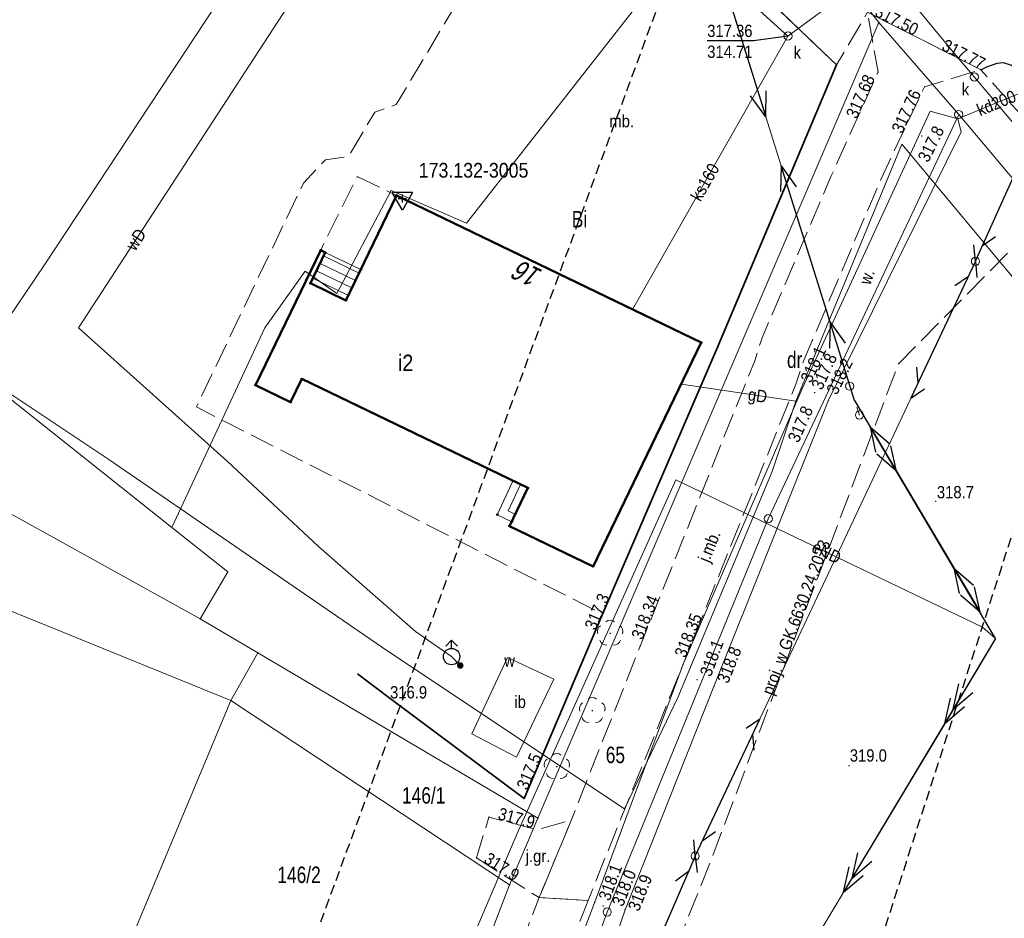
# Model space of a CAD drawing. Header units: metres. Extents: x 7423100 to 7429434, y 5527887 to 5533362.
# Tile 37 of 43: x 7427328 to 7427388, y 5531805 to 5531859. Entities that reach past the tile are written whole.
import ezdxf
from ezdxf.enums import TextEntityAlignment as Align

# ---------------------------------------------------------------- set-up
doc = ezdxf.new("R2010")
doc.units = ezdxf.units.M
doc.header["$MEASUREMENT"] = 0
for name, pattern in [('1.0_0.5', [1.5, 1, -0.5]), ('1.5_0.5', [2, 1.5, -0.5]), ('2', [0.9, 0.6, -0.3]), ('219-500', [0]), ('suep_nn_500', [0]), ('suep_sn_500', [0]), ('supp_500', [1, 0.5, -0.5]), ('sutp_500', [0])]:
    doc.linetypes.add(name, pattern=pattern)
doc.layers.get('0').update_dxf_attribs({"color": 2, "linetype": 'CONTINUOUS', "lineweight": 5})
for name, color, linetype in [('202-punkt graniczny', 7, 'CONTINUOUS'), ('203-punkt graniczny', 7, 'CONTINUOUS'), ('210-oznaczenie konturu użytku gruntowego', 7, 'CONTINUOUS'), ('211-numer działki ewidencyjnej', 7, 'CONTINUOUS'), ('217-kontur klasyfikacyjny', 7, 'CONTINUOUS'), ('218-kontur użytku gruntowego', 7, 'CONTINUOUS'), ('219-działka ewidencyjna', 7, 'CONTINUOUS'), ('238-Punkt adresowy budynku', 7, 'CONTINUOUS'), ('312-budynek ewidencyjny', 7, 'CONTINUOUS'), ('312-oznaczenie budynku ewidencyjnego-Atr117', 7, 'CONTINUOUS'), ('352-schody', 7, 'CONTINUOUS'), ('354-Taras weranda', 7, 'CONTINUOUS'), ('chodnik', 7, 'CONTINUOUS'), ('drzewo liściaste', 7, 'CONTINUOUS'), ('hydrant', 7, 'CONTINUOUS'), ('inna budowla', 7, 'CONTINUOUS'), ('inna budowla-Atr17', 7, 'CONTINUOUS'), ('jezdnia', 7, 'CONTINUOUS'), ('jezdnia-Atr17', 7, 'CONTINUOUS'), ('krawężnik', 7, 'CONTINUOUS'), ('obszar utwardzony', 7, 'CONTINUOUS'), ('obszar utwardzony-Atr17', 7, 'CONTINUOUS'), ('ogrodzenie trwałe', 7, 'CONTINUOUS'), ('pikieta naturalna', 7, 'CONTINUOUS'), ('pikieta naturalna-Atr2', 7, 'CONTINUOUS'), ('pikieta sztuczna', 7, 'CONTINUOUS'), ('pikieta sztuczna-Atr2', 7, 'CONTINUOUS'), ('przewód elektroenergetyczny niskiego napięcia', 7, 'CONTINUOUS'), ('przewód elektroenergetyczny podziemny', 7, 'CONTINUOUS'), ('przewód elektroenergetyczny podziemny-Atr1', 7, 'CONTINUOUS'), ('przewód elektroenergetyczny średniego napięcia', 7, 'CONTINUOUS'), ('przewód gazowy', 7, 'CONTINUOUS'), ('przewód gazowy-Atr1', 7, 'CONTINUOUS'), ('przewód kanalizacyjny', 7, 'CONTINUOUS'), ('przewód kanalizacyjny-Atr1', 7, 'CONTINUOUS'), ('przewód telekomunikacyjny napowietrzny', 7, 'CONTINUOUS'), ('przewód wodociągowy', 7, 'CONTINUOUS'), ('przewód wodociągowy - ob. projektowany', 7, 'CONTINUOUS'), ('przewód wodociągowy - ob. projektowany-Atr1', 7, 'CONTINUOUS'), ('przewód wodociągowy-Atr1', 7, 'CONTINUOUS'), ('Punkt budynku', 7, 'CONTINUOUS'), ('rzedna', 7, 'CONTINUOUS'), ('rzedna-Atr2', 7, 'CONTINUOUS'), ('rzedna-Atr3', 7, 'CONTINUOUS'), ('rów przydrożny (poligon)', 7, 'CONTINUOUS'), ('rów przydrożny (poligon)-Atr17', 7, 'CONTINUOUS'), ('studnia kanalizacyjna', 7, 'CONTINUOUS'), ('studnia kanalizacyjna-Atr17', 7, 'CONTINUOUS'), ('Szczegółowa osnowa geodezyjna wysokościowa', 7, 'CONTINUOUS'), ('Szczegółowa osnowa geodezyjna wysokościowa-Atr103', 7, 'CONTINUOUS'), ('słup przewodów napowietrznych', 7, 'CONTINUOUS'), ('Zakres', 7, 'CONTINUOUS'), ('zasuwa lub zawór', 7, 'CONTINUOUS'), ('zasuwa lub zawór-Atr17', 7, 'CONTINUOUS')]:
    doc.layers.add(name, color=color, linetype=linetype)
doc.styles.get("Standard").update_dxf_attribs({"font": 'Working1250.shx', "width": 0.75})
doc.linetypes.add('902-500', pattern='A,3.75,0,[1,ksztalty.shx,S=0.5,R=0,X=0,Y=0],3.75', length=7.5)

# ---------------------------------------------------------------- blocks, each defined once
blk = doc.blocks.new('PUNKTBUD')
at = {"color": 0}
blk.add_circle((0, 0), 0.045, dxfattribs=at)
blk = doc.blocks.new('203')
at = {"linetype": 'Continuous', "lineweight": 0}
h = blk.add_hatch(color=0, dxfattribs=at)
edge = h.paths.add_edge_path()
edge.add_arc((0, 0), 0.045, 0, 360)
blk = doc.blocks.new('202')
at = {"color": 0, "linetype": 'Continuous', "lineweight": 0}
blk.add_circle((0, 0), 0.25, dxfattribs=at)
blk = doc.blocks.new('SUEP1')
at = {"color": 0, "linetype": 'Continuous'}
for p, q in [((0, 0), (5, 0)), ((5, 0), (3.5, 0.5)), ((5, 0), (3.5, -0.5)), ((5, 0), (15, 0)), ((15, 0), (13.5, 0.5)), ((15, 0), (13.5, -0.5))]:
    blk.add_line(p, q, dxfattribs=at)
blk = doc.blocks.new('PW01')
at = {"linetype": 'Continuous', "lineweight": 13}
h = blk.add_hatch(color=0, dxfattribs=at)
edge = h.paths.add_edge_path()
edge.add_arc((0, 0), 0.045, 0, 360)
blk = doc.blocks.new('OP021')
at = {"linetype": 'Continuous', "lineweight": 13}
h = blk.add_hatch(color=0, dxfattribs=at)
edge = h.paths.add_edge_path()
edge.add_arc((0, 0), 0.05, 0, 360)
at = {"color": 0, "linetype": 'Continuous', "lineweight": 13}
for centre, start, end in [((0, 0.4), 49.272, 130.728), ((-0.38, 0.124), 121.308, 202.548), ((0.38, 0.124), 337.452, 58.692), ((-0.235, -0.324), 193.221, 274.871), ((0.235, -0.324), 265.129, 346.779)]:
    blk.add_arc(centre, 0.4, start, end, dxfattribs=at)
blk = doc.blocks.new('US15')
at = {"color": 0, "linetype": 'Continuous', "lineweight": 13}
blk.add_circle((0, 0), 0.25, dxfattribs=at)
blk = doc.blocks.new('SM05')
at = {"color": 0, "linetype": 'Continuous', "lineweight": 13}
blk.add_circle((0, 0), 0.25, dxfattribs=at)
blk = doc.blocks.new('SUWH')
at = {"color": 0, "linetype": 'Continuous'}
for p in [(-0.354, 0.646), (0, 0.5), (0.354, 0.646)]:
    blk.add_line(p, (0, 1), dxfattribs=at)
blk.add_circle((0, 0), 0.5, dxfattribs=at)
blk = doc.blocks.new('US25')
at = {"linetype": 'Continuous', "lineweight": 0}
h = blk.add_hatch(color=0, dxfattribs=at)
edge = h.paths.add_edge_path()
edge.add_arc((0, 0), 0.2, 0, 360)
blk = doc.blocks.new('SUEP2')
at = {"color": 0, "linetype": 'Continuous'}
for p, q in [((0, 0), (6.027, 0)), ((5.027, 0), (3.527, 0.5)), ((5.027, 0), (3.527, -0.5)), ((6.027, 0), (4.527, 0.5)), ((6.027, 0), (4.527, -0.5)), ((6.027, 0), (18.027, 0)), ((17.027, 0), (15.527, 0.5)), ((17.027, 0), (15.527, -0.5)), ((18.027, 0), (16.527, 0.5)), ((18.027, 0), (16.527, -0.5))]:
    blk.add_line(p, q, dxfattribs=at)
blk = doc.blocks.new('SUTP')
at = {"color": 0, "linetype": 'Continuous'}
for p, q in [((0, 0), (0.866, 0.5)), ((0, 0), (9.232, 0)), ((1.866, -0.5), (1, 0)), ((7.366, -0.5), (8.232, 0)), ((9.232, 0), (8.366, 0.5))]:
    blk.add_line(p, q, dxfattribs=at)
blk = doc.blocks.new('OSSH')
at = {"color": 0}
for p, q in [((0, -0.721), (-0.624, 0.362)), ((0.626, 0.362), (-0.624, 0.362)), ((-0.25, 0), (0.25, 0)), ((0.626, 0.362), (0, -0.721)), ((0, -0.25), (0, 0.25))]:
    blk.add_line(p, q, dxfattribs=at)

msp = doc.modelspace()

# ---------------------------------------------------------------- linework, layer by layer
at = {"layer": '217-kontur klasyfikacyjny', "color": 92, "linetype": 'Continuous', "lineweight": 18, "flags": 128}
for points in [[(7427355.3, 5531847.03), (7427372.67, 5531869.23)], [(7427385.31, 5531853.66), (7427373.7, 5531829.02)], [(7427396.16, 5531840.76), (7427385.31, 5531853.66)], [(7427347.39, 5531842.74), (7427350.71, 5531849.02)], [(7427350.71, 5531849.02), (7427355.3, 5531847.03)], [(7427343, 5531840.65), (7427345.46, 5531844.1)], [(7427345.46, 5531844.1), (7427347.39, 5531842.74)], [(7427337.33, 5531828.49), (7427343, 5531840.65)], [(7427339.06, 5531822.92), (7427316.64, 5531835.32)], [(7427316.64, 5531835.32), (7427339.06, 5531822.92)], [(7427373.7, 5531829.02), (7427363.88, 5531805.04)], [(7427340.74, 5531825.77), (7427337.33, 5531828.49)], [(7427339.06, 5531822.92), (7427340.74, 5531825.77)], [(7427327.3, 5531823.48), (7427340.94, 5531817.93)], [(7427342.57, 5531820.85), (7427339.06, 5531822.92)], [(7427359.66, 5531810.76), (7427342.57, 5531820.85)], [(7427340.94, 5531817.93), (7427357.93, 5531806.69)], [(7427357.93, 5531806.69), (7427359.66, 5531810.76)], [(7427363.88, 5531805.04), (7427357.45, 5531787.7)]]:
    msp.add_lwpolyline(points, dxfattribs=at)
at = {"layer": '218-kontur użytku gruntowego', "color": 3, "linetype": 'Continuous', "lineweight": 18, "flags": 128}
for points in [[(7427372.67, 5531869.23), (7427355.3, 5531847.03)], [(7427355.3, 5531847.03), (7427372.67, 5531869.23)], [(7427380.45, 5531859.27), (7427372.67, 5531869.23)], [(7427372.67, 5531869.23), (7427380.45, 5531859.27)], [(7427359.66, 5531810.76), (7427380.45, 5531859.27)], [(7427380.45, 5531859.27), (7427359.66, 5531810.76)], [(7427385.31, 5531853.66), (7427380.45, 5531859.27)], [(7427380.45, 5531859.27), (7427385.31, 5531853.66)], [(7427373.7, 5531829.02), (7427385.31, 5531853.66)], [(7427385.31, 5531853.66), (7427373.7, 5531829.02)], [(7427385.31, 5531853.66), (7427396.16, 5531840.76)], [(7427396.16, 5531840.76), (7427385.31, 5531853.66)], [(7427350.71, 5531849.02), (7427347.39, 5531842.74)], [(7427347.39, 5531842.74), (7427350.71, 5531849.02)], [(7427355.3, 5531847.03), (7427350.71, 5531849.02)], [(7427350.71, 5531849.02), (7427355.3, 5531847.03)], [(7427345.46, 5531844.1), (7427343, 5531840.65)], [(7427343, 5531840.65), (7427345.46, 5531844.1)], [(7427347.39, 5531842.74), (7427345.46, 5531844.1)], [(7427345.46, 5531844.1), (7427347.39, 5531842.74)], [(7427343, 5531840.65), (7427337.33, 5531828.49)], [(7427337.33, 5531828.49), (7427343, 5531840.65)], [(7427316.64, 5531835.32), (7427339.06, 5531822.92)], [(7427339.06, 5531822.92), (7427316.64, 5531835.32)], [(7427363.88, 5531805.04), (7427373.7, 5531829.02)], [(7427373.7, 5531829.02), (7427363.88, 5531805.04)], [(7427337.33, 5531828.49), (7427340.74, 5531825.77)], [(7427340.74, 5531825.77), (7427337.33, 5531828.49)], [(7427340.74, 5531825.77), (7427339.06, 5531822.92)], [(7427339.06, 5531822.92), (7427340.74, 5531825.77)], [(7427327.3, 5531823.48), (7427340.94, 5531817.93)], [(7427339.06, 5531822.92), (7427342.57, 5531820.85)], [(7427342.57, 5531820.85), (7427339.06, 5531822.92)], [(7427342.57, 5531820.85), (7427359.66, 5531810.76)], [(7427359.66, 5531810.76), (7427342.57, 5531820.85)], [(7427340.94, 5531817.93), (7427329.93, 5531791.59)], [(7427357.93, 5531806.69), (7427340.94, 5531817.93)], [(7427340.94, 5531817.93), (7427357.93, 5531806.69)], [(7427357.93, 5531806.69), (7427359.66, 5531810.76)], [(7427359.66, 5531810.76), (7427357.93, 5531806.69)], [(7427349.16, 5531783.82), (7427357.93, 5531806.69)], [(7427357.93, 5531806.69), (7427349.16, 5531783.82)], [(7427357.45, 5531787.7), (7427363.88, 5531805.04)], [(7427363.88, 5531805.04), (7427357.45, 5531787.7)]]:
    msp.add_lwpolyline(points, dxfattribs=at)
at = {"layer": '219-działka ewidencyjna', "color": 7, "linetype": '219-500', "lineweight": 18, "flags": 128}
for points in [[(7427380.45, 5531859.27), (7427372.67, 5531869.23)], [(7427380.45, 5531859.27), (7427359.66, 5531810.76)], [(7427380.45, 5531859.27), (7427385.31, 5531853.66)], [(7427373.7, 5531829.02), (7427385.31, 5531853.66)], [(7427385.31, 5531853.66), (7427396.16, 5531840.76)], [(7427307.22, 5531852.45), (7427337.33, 5531828.49)], [(7427363.88, 5531805.04), (7427373.7, 5531829.02)], [(7427337.33, 5531828.49), (7427340.74, 5531825.77)], [(7427339.06, 5531822.92), (7427340.74, 5531825.77)], [(7427339.06, 5531822.92), (7427342.57, 5531820.85)], [(7427342.57, 5531820.85), (7427340.94, 5531817.93)], [(7427342.57, 5531820.85), (7427359.66, 5531810.76)], [(7427340.94, 5531817.93), (7427329.93, 5531791.59)], [(7427340.94, 5531817.93), (7427357.93, 5531806.69)], [(7427357.93, 5531806.69), (7427359.66, 5531810.76)], [(7427343.43, 5531768.87), (7427357.93, 5531806.69)], [(7427357.45, 5531787.7), (7427363.88, 5531805.04)]]:
    msp.add_lwpolyline(points, dxfattribs=at)
at = {"layer": '312-budynek ewidencyjny', "color": 7, "linetype": 'Continuous', "lineweight": 50, "flags": 128}
for points in [[(7427347.95, 5531842.33), (7427351.04, 5531848.73)], [(7427351.04, 5531848.73), (7427369.61, 5531839.76)], [(7427342.43, 5531837.16), (7427346.41, 5531845.39)], [(7427346.69, 5531845.25), (7427345.79, 5531843.37)], [(7427346.41, 5531845.39), (7427346.69, 5531845.25)], [(7427345.79, 5531843.37), (7427347.95, 5531842.33)], [(7427369.61, 5531839.76), (7427363.02, 5531826.11)], [(7427344.58, 5531836.12), (7427342.43, 5531837.16)], [(7427345.26, 5531837.54), (7427344.58, 5531836.12)], [(7427359.04, 5531830.89), (7427345.26, 5531837.54)], [(7427357.92, 5531828.57), (7427359.04, 5531830.89)], [(7427363.02, 5531826.11), (7427357.92, 5531828.57)]]:
    msp.add_lwpolyline(points, dxfattribs=at)
at = {"layer": '352-schody', "color": 7, "linetype": 'Continuous', "lineweight": 18, "flags": 128}
msp.add_lwpolyline([(7427345.79, 5531843.37), (7427346.69, 5531845.25), (7427348.86, 5531844.21), (7427347.95, 5531842.33)], close=True, dxfattribs=at)
msp.add_lwpolyline([(7427345.79, 5531843.37), (7427346.69, 5531845.25), (7427348.86, 5531844.21), (7427347.95, 5531842.33)], close=True, dxfattribs=at)
for points in [[(7427346.586, 5531845.033), (7427348.751, 5531843.985)], [(7427346.37, 5531844.582), (7427348.533, 5531843.535)], [(7427346.154, 5531844.131), (7427348.315, 5531843.085)], [(7427345.938, 5531843.68), (7427348.098, 5531842.635)]]:
    msp.add_lwpolyline(points, dxfattribs=at)
at = {"layer": '354-Taras weranda', "color": 0, "lineweight": 18}
for p, q in [((7427357.18, 5531829.26), (7427358.13, 5531831.31)), ((7427358.13, 5531831.31), (7427358.357, 5531831.205)), ((7427358.584, 5531831.1), (7427358.357, 5531831.205)), ((7427357.84, 5531829.496), (7427358.584, 5531831.1)), ((7427358.288, 5531829.28), (7427357.84, 5531829.496)), ((7427358.07, 5531828.83), (7427357.18, 5531829.26)), ((7427358.07, 5531828.83), (7427358.179, 5531829.055)), ((7427358.288, 5531829.28), (7427358.179, 5531829.055))]:
    msp.add_line(p, q, dxfattribs=at)
at = {"layer": 'chodnik', "color": 7, "linetype": '1.0_0.5', "lineweight": 18, "flags": 128}
msp.add_lwpolyline([(7427412.34, 5531822.63), (7427412.56, 5531822.42), (7427414.68, 5531819.14), (7427417.21, 5531815.02), (7427419.62, 5531811.01), (7427417.24, 5531808.55), (7427419.84, 5531804.1), (7427422.88, 5531805.28), (7427425.7, 5531800.06), (7427425.71, 5531800.13), (7427426.2, 5531799.17), (7427427.31, 5531797.09), (7427428.63, 5531794.69), (7427434.85, 5531782.46), (7427440.45, 5531770.51), (7427443.08, 5531765.02), (7427445.65, 5531759.87), (7427446.66, 5531761.74), (7427444.28, 5531766.57), (7427441.27, 5531772.92), (7427436.56, 5531783.03), (7427431.94, 5531792.03), (7427429.22, 5531797.4), (7427425.87, 5531803.59), (7427423.88, 5531807.19), (7427421.94, 5531810.64), (7427418.85, 5531815.82), (7427416.21, 5531820.12), (7427414.03, 5531823.52), (7427411, 5531827.89), (7427410.03, 5531829.37), (7427407.75, 5531832.65), (7427407, 5531833.72), (7427406.58, 5531834.32), (7427402.92, 5531839.18), (7427396.77, 5531847.09), (7427395.49, 5531848.72), (7427391.06, 5531854.12), (7427389.7, 5531855.66), (7427388.99, 5531856.32), (7427388.53, 5531856.66), (7427388.02, 5531856.83), (7427387.65, 5531856.79), (7427387.03, 5531856.57), (7427386.65, 5531856.39), (7427389.38, 5531853.32), (7427394.01, 5531847.61), (7427401.32, 5531838.18), (7427405.1, 5531833.19), (7427409.5, 5531827.05)], close=True, dxfattribs=at)
at = {"layer": 'inna budowla', "color": 7, "linetype": 'Continuous', "lineweight": 18, "flags": 128}
msp.add_lwpolyline([(7427360.62, 5531819.23), (7427357.81, 5531820.55), (7427355.62, 5531815.9), (7427358.35, 5531814.49)], close=True, dxfattribs=at)
at = {"layer": 'jezdnia', "color": 7, "linetype": '1.5_0.5', "lineweight": 18, "flags": 128}
for points in [[(7427391.16, 5531862.62), (7427388.54, 5531865.38), (7427388.33, 5531867.89), (7427388.64, 5531869.13), (7427389.09, 5531870.16), (7427389.84, 5531871.18), (7427394.72, 5531877.99), (7427398.01, 5531883.25), (7427402.22, 5531891.54), (7427406.53, 5531899.96), (7427412.27, 5531911.43), (7427418, 5531922.99), (7427424.88, 5531937.76), (7427427.24, 5531942.93), (7427430.61, 5531949.26), (7427432.92, 5531953.53), (7427436.82, 5531960.04), (7427439.82, 5531964.76), (7427444.62, 5531972.05), (7427447.15, 5531975.28), (7427449.71, 5531977.98), (7427451.62, 5531979.68), (7427454.02, 5531981.2), (7427455.28, 5531981.51), (7427459.02, 5531981.41), (7427464.8, 5531980.88), (7427465.34, 5531983.89), (7427455.25, 5531984.8), (7427454.65, 5531985.3), (7427454.5, 5531987.08), (7427451.2, 5531988.6), (7427449.01, 5531982.88), (7427447.44, 5531980.53), (7427443.52, 5531975.9), (7427440.98, 5531972.32), (7427437.77, 5531967.14), (7427434.44, 5531961.91), (7427431.61, 5531957.18), (7427427.21, 5531949.47), (7427426.05, 5531949.29), (7427422.44, 5531942.4), (7427422.69, 5531941.57), (7427422.57, 5531940.09), (7427415.89, 5531925.64), (7427409.51, 5531912.78), (7427403.6, 5531901.08), (7427400.18, 5531894.21), (7427396.27, 5531886.57), (7427395.98, 5531886.64), (7427391.98, 5531880.31), (7427392.24, 5531879.8), (7427388.18, 5531874.07), (7427386.25, 5531872.15), (7427384.53, 5531871.51), (7427382.85, 5531871.76), (7427371.69, 5531885.46), (7427364.97, 5531893.89), (7427362.06, 5531888), (7427359.73, 5531887.23), (7427363.48, 5531882.13), (7427364.2, 5531879.2), (7427372.01, 5531869.66), (7427370.77, 5531868.51), (7427370.56, 5531866.56), (7427368.8, 5531865.44), (7427369.76, 5531864.52), (7427373.57, 5531860.79), (7427377.86, 5531856.68), (7427379.75, 5531859.89), (7427386.65, 5531856.39), (7427387.03, 5531856.57), (7427387.65, 5531856.79), (7427388.02, 5531856.83), (7427388.53, 5531856.66), (7427388.99, 5531856.32), (7427389.7, 5531855.66), (7427391.06, 5531854.12), (7427395.49, 5531848.72), (7427396.77, 5531847.09), (7427402.92, 5531839.18), (7427406.58, 5531834.32), (7427407, 5531833.72), (7427407.75, 5531832.65), (7427410.03, 5531829.37), (7427411, 5531827.89), (7427414.03, 5531823.52), (7427416.21, 5531820.12), (7427418.85, 5531815.82), (7427421.94, 5531810.64), (7427423.88, 5531807.19), (7427425.87, 5531803.59), (7427429.22, 5531797.4), (7427431.94, 5531792.03), (7427436.56, 5531783.03), (7427441.27, 5531772.92), (7427444.28, 5531766.57), (7427446.66, 5531761.74), (7427450.02, 5531767.98), (7427447.07, 5531773.85), (7427444.05, 5531780.33), (7427439.52, 5531789.87), (7427438.2, 5531792.22), (7427436.32, 5531795.94), (7427434.25, 5531799.95), (7427432.48, 5531803.07), (7427427.8, 5531811.6), (7427425.48, 5531815.48), (7427422.47, 5531820.55), (7427416.43, 5531830.03), (7427410.28, 5531838.82), (7427404.04, 5531847.03), (7427399.72, 5531852.75), (7427397.46, 5531855.32), (7427394.1, 5531859.15), (7427393.06, 5531860.52)], [(7427375.83, 5531838.59), (7427380.58, 5531849.74), (7427383.23, 5531855.35), (7427386.65, 5531856.39), (7427379.75, 5531859.89), (7427380.39, 5531856.24), (7427377.54, 5531849.92), (7427373.32, 5531840.04), (7427372.87, 5531838.65), (7427365.9, 5531821.28), (7427361.69, 5531810.63), (7427359.73, 5531805.92), (7427362.71, 5531805.75), (7427368.51, 5531820.15), (7427375.38, 5531837.21)], [(7427355.91, 5531808.34), (7427359.73, 5531805.92), (7427361.69, 5531810.63), (7427359.58, 5531810.06), (7427356.67, 5531810.83)], [(7427308.46, 5531660.6), (7427305.81, 5531657.73), (7427302.93, 5531656.31), (7427299.71, 5531655.52), (7427296.34, 5531655.69), (7427293.05, 5531656.35), (7427290.31, 5531657.56), (7427287.69, 5531658.96), (7427284, 5531661.29), (7427279.96, 5531664.33), (7427269.3, 5531673.32), (7427265.41, 5531676.44), (7427260.71, 5531679.7), (7427255.07, 5531681.64), (7427251.2, 5531682.23), (7427249.64, 5531682.09), (7427244.51, 5531681.38), (7427239.63, 5531679.94), (7427233.86, 5531677.38), (7427228.53, 5531674.32), (7427221.66, 5531668.88), (7427217.2, 5531665.35), (7427212.13, 5531659.94), (7427209.28, 5531655.52), (7427206.34, 5531649.12), (7427205.61, 5531647.19), (7427204.61, 5531643.99), (7427204.52, 5531643.2), (7427203.06, 5531635.76), (7427200.8, 5531624.91), (7427199.89, 5531621.07), (7427198.94, 5531617.57), (7427197.98, 5531613.93), (7427196.92, 5531610.17), (7427195.99, 5531607.16), (7427194.93, 5531603.97), (7427194.44, 5531602.83), (7427194.18, 5531602.09), (7427192.76, 5531598.41), (7427187.78, 5531586.91), (7427187.44, 5531586.39), (7427185.94, 5531582.9), (7427180.49, 5531571.11), (7427172.64, 5531553.48), (7427162.39, 5531533.03), (7427157.36, 5531524.38), (7427152.88, 5531516.83), (7427150.15, 5531512.08), (7427147.32, 5531507.03), (7427145.14, 5531502.96), (7427142.63, 5531497.97), (7427140.66, 5531494.08), (7427136.49, 5531485.27), (7427134.2, 5531480.75), (7427130.56, 5531481.5), (7427128.14, 5531481.2), (7427126, 5531476.17), (7427127.51, 5531474.28), (7427128.64, 5531473.55), (7427129.42, 5531472.77), (7427129.92, 5531472.07), (7427130.14, 5531471.38), (7427127.97, 5531466.05), (7427126.21, 5531461.6), (7427124.05, 5531456.42), (7427121.96, 5531451.3), (7427119.93, 5531446.59), (7427115.33, 5531435.8), (7427113.28, 5531431.28), (7427110.58, 5531425.67), (7427108.37, 5531421.14), (7427107.45, 5531419.5), (7427105.8, 5531416.31), (7427103.7, 5531412.43), (7427101.5, 5531408.62), (7427097.66, 5531401.8), (7427096.13, 5531398.9), (7427094.93, 5531396.6), (7427092.97, 5531392.54), (7427089.43, 5531384.88), (7427084.23, 5531373.43), (7427076.28, 5531355.82), (7427070.21, 5531343.5), (7427069.04, 5531341.47), (7427067.17, 5531339.72), (7427063.14, 5531338.16), (7427057.49, 5531338.47), (7427053.68, 5531340.22), (7427048.22, 5531342.47), (7427036.6, 5531348.35), (7427028.49, 5531352.44), (7427025.25, 5531353.92), (7427020.75, 5531355.96), (7427017.88, 5531357.17), (7427015.72, 5531358.1), (7427013.84, 5531358.88), (7427007.22, 5531361.47), (7427001.57, 5531363.55), (7427000.1, 5531364.08), (7426991.21, 5531366.79), (7426984.05, 5531369.03), (7426983, 5531369.38), (7426978.59, 5531371.18), (7426978.01, 5531371.36), (7426976.18, 5531372.48), (7426975.47, 5531372.88), (7426974.41, 5531373.7), (7426972.59, 5531375.63), (7426971.24, 5531378.66), (7426971.39, 5531383.67), (7426972.46, 5531388.05), (7426968.16, 5531383.93), (7426964.82, 5531381.84), (7426962.06, 5531380.9), (7426965.41, 5531378.95), (7426967.9, 5531376.19), (7426968.43, 5531375.45), (7426971.95, 5531371.57), (7426972.57, 5531370.82), (7426973.78, 5531370.41), (7426975.16, 5531369.51), (7426976.86, 5531368.75), (7426979.57, 5531367.58), (7426981.78, 5531366.8), (7426983.19, 5531366.27), (7426988.05, 5531364.76), (7426993.22, 5531362.92), (7426994.19, 5531362.95), (7426996.24, 5531362.29), (7426999.27, 5531361.38), (7427008.56, 5531357.95), (7427014.54, 5531355.6), (7427016.75, 5531354.75), (7427017.66, 5531354.48), (7427024.16, 5531351.44), (7427027.29, 5531349.82), (7427047.27, 5531339.81), (7427052.42, 5531337.41), (7427059.33, 5531334.09), (7427060.78, 5531332.65), (7427066.98, 5531332.41), (7427067.36, 5531334.25), (7427068.54, 5531336.29), (7427070.85, 5531339.16), (7427072.56, 5531341.83), (7427078.96, 5531354.77), (7427080.17, 5531357.72), (7427083.88, 5531365.68), (7427084.83, 5531365.65), (7427085.49, 5531367.25), (7427084.74, 5531367.59), (7427086.78, 5531372.46), (7427091.58, 5531382.95), (7427096.17, 5531392.82), (7427097.61, 5531395.73), (7427098.93, 5531398.28), (7427101.04, 5531402.2), (7427103.16, 5531405.83), (7427104.96, 5531409.1), (7427107.84, 5531414.34), (7427110.24, 5531418.77), (7427112.27, 5531422.76), (7427114.22, 5531426.9), (7427115.87, 5531430.34), (7427118.9, 5531436.92), (7427122.23, 5531444.66), (7427123.9, 5531448.81), (7427126.06, 5531454.05), (7427128.34, 5531459.68), (7427131.51, 5531467.17), (7427134.72, 5531474.84), (7427137.6, 5531481.44), (7427140.37, 5531487.35), (7427143.24, 5531493.32), (7427145.27, 5531497.19), (7427147.92, 5531502.21), (7427151.38, 5531508.48), (7427154.9, 5531514.85), (7427160.26, 5531524), (7427164.47, 5531531.2), (7427175.14, 5531552.44), (7427183.24, 5531570.25), (7427190.06, 5531585.05), (7427192.19, 5531589.83), (7427195.24, 5531597.15), (7427196.6, 5531600.35), (7427197.49, 5531602.72), (7427198.5, 5531605.8), (7427200.52, 5531612.4), (7427201.66, 5531616.49), (7427202.47, 5531619.63), (7427203.46, 5531623.87), (7427204.96, 5531630.81), (7427205.59, 5531634.15), (7427206.39, 5531638.2), (7427207.14, 5531641.77), (7427207.73, 5531644.09), (7427209.75, 5531649.89), (7427212.14, 5531655), (7427215.28, 5531659.5), (7427219.51, 5531663.85), (7427223.35, 5531667.16), (7427226.58, 5531669.64), (7427230.9, 5531672.83), (7427235.96, 5531675.6), (7427241.95, 5531677.81), (7427246.95, 5531679.04), (7427250.9, 5531679.41), (7427254.02, 5531679.12), (7427257.74, 5531678.05), (7427261.75, 5531675.74), (7427268.82, 5531670.12), (7427275.34, 5531664.55), (7427280.67, 5531660.15), (7427286.16, 5531656.53), (7427291.7, 5531653.7), (7427297.22, 5531652.08), (7427301.86, 5531651.95), (7427307.18, 5531653.28), (7427310.17, 5531656.96), (7427311.78, 5531661.05), (7427314.19, 5531667.2), (7427322.25, 5531690.19), (7427336.63, 5531732.23), (7427342.29, 5531749.99), (7427344.96, 5531758.25), (7427347.88, 5531766.63), (7427357.66, 5531792.78), (7427362.71, 5531805.75), (7427359.73, 5531805.92), (7427355.16, 5531794.07), (7427353.4, 5531789.57), (7427350.1, 5531781.01), (7427345.43, 5531768.03), (7427339.13, 5531749.25), (7427332.38, 5531728.45), (7427328.43, 5531716.76), (7427319.66, 5531691.02), (7427311.45, 5531667.98)]]:
    msp.add_lwpolyline(points, close=True, dxfattribs=at)
at = {"layer": 'krawężnik', "color": 7, "linetype": 'Continuous', "lineweight": 25, "flags": 128}
msp.add_lwpolyline([(7427386.65, 5531856.39), (7427387.03, 5531856.57), (7427387.65, 5531856.79), (7427388.02, 5531856.83), (7427388.53, 5531856.66), (7427388.99, 5531856.32), (7427389.7, 5531855.66), (7427391.06, 5531854.12), (7427395.49, 5531848.72), (7427396.77, 5531847.09), (7427402.92, 5531839.18), (7427406.58, 5531834.32), (7427407, 5531833.72), (7427407.75, 5531832.65)], dxfattribs=at)
at = {"layer": 'obszar utwardzony', "color": 7, "linetype": '1.5_0.5', "lineweight": 18, "flags": 128}
for points in [[(7427359.82, 5531869.05), (7427351.02, 5531854.26), (7427349.71, 5531853.8), (7427348.11, 5531851.1), (7427346.7, 5531850.89), (7427345.36, 5531849.48), (7427338.83, 5531835.83), (7427363.6, 5531823.2), (7427370.63, 5531839.51), (7427377.86, 5531856.68), (7427373.57, 5531860.79), (7427369.76, 5531864.52), (7427368.8, 5531865.44), (7427366.8, 5531867.45), (7427363.49, 5531867.74), (7427362.36, 5531867.76)], [(7427348.64, 5531849.87), (7427351.04, 5531848.73), (7427369.61, 5531839.76), (7427363.02, 5531826.11), (7427357.92, 5531828.57), (7427358.07, 5531828.83), (7427357.18, 5531829.26), (7427358.13, 5531831.31), (7427345.26, 5531837.54), (7427344.58, 5531836.12), (7427342.43, 5531837.16), (7427346.41, 5531845.39)]]:
    msp.add_lwpolyline(points, close=True, dxfattribs=at)
at = {"layer": 'ogrodzenie trwałe', "color": 7, "linetype": '902-500', "lineweight": 35, "flags": 128}
for points in [[(7427358.81, 5531811.96), (7427363.6, 5531823.2), (7427370.63, 5531839.51), (7427377.86, 5531856.68), (7427373.57, 5531860.79)], [(7427348.66, 5531819.57), (7427350.64, 5531818.06), (7427358.81, 5531811.96)]]:
    msp.add_lwpolyline(points, dxfattribs=at)
at = {"layer": 'przewód elektroenergetyczny niskiego napięcia', "color": 1, "linetype": 'suep_nn_500', "lineweight": 18, "flags": 128}
for points in [[(7427369.07, 5531867.84), (7427378.96, 5531836.22)], [(7427378.96, 5531836.22), (7427387.56, 5531821.71)], [(7427387.56, 5531821.71), (7427378.96, 5531836.22)]]:
    msp.add_lwpolyline(points, dxfattribs=at)
at = {"layer": 'przewód elektroenergetyczny podziemny', "color": 1, "linetype": 'Continuous', "lineweight": 18, "flags": 128}
for points in [[(7427387.56, 5531821.71), (7427386.77, 5531822.4), (7427368.07, 5531831.38), (7427358.38, 5531809.83)], [(7427350.31, 5531790.84), (7427358.38, 5531809.83)]]:
    msp.add_lwpolyline(points, dxfattribs=at)
at = {"layer": 'przewód elektroenergetyczny średniego napięcia', "color": 1, "linetype": 'suep_sn_500', "lineweight": 18, "flags": 128}
msp.add_lwpolyline([(7427354.42, 5531766.4), (7427387.56, 5531821.71)], dxfattribs=at)
at = {"layer": 'przewód gazowy', "color": 52, "linetype": 'Continuous', "lineweight": 18, "flags": 128}
for points in [[(7427287.62, 5531976.39), (7427290.2, 5531972.65), (7427298.48, 5531962.18), (7427305.02, 5531953.55), (7427313.39, 5531942.39), (7427324.94, 5531926.52), (7427337.98, 5531907.33), (7427329.93, 5531898.16), (7427336.9, 5531889.66), (7427340.45, 5531885.7), (7427348.41, 5531873.74), (7427342.2, 5531863.64), (7427336.66, 5531855.25), (7427329.57, 5531844.5), (7427325.25, 5531838.11), (7427333.5, 5531832.63), (7427350.44, 5531820.98), (7427364.94, 5531811.34)], [(7427364.94, 5531811.34), (7427368.18, 5531818.11), (7427373.93, 5531831.9), (7427375.38, 5531836.18), (7427381.84, 5531851.86), (7427389.28, 5531842.92), (7427396.48, 5531834.37), (7427402.22, 5531827.18), (7427408.26, 5531819.35), (7427413.1, 5531813.1), (7427415.25, 5531809.9)], [(7427368.4, 5531837.22), (7427375.38, 5531836.18)]]:
    msp.add_lwpolyline(points, dxfattribs=at)
at = {"layer": 'przewód kanalizacyjny', "color": 34, "linetype": 'Continuous', "lineweight": 18, "flags": 128}
for points in [[(7427422.32, 5531935.02), (7427408.51, 5531906.06), (7427390.86, 5531870.17), (7427374.9, 5531858.44), (7427367.24, 5531865.39), (7427355.71, 5531875.84)], [(7427427.15, 5531799.09), (7427416.38, 5531816.79), (7427411.33, 5531825.03), (7427406.33, 5531832.55), (7427400.62, 5531839), (7427388.84, 5531852.9), (7427385.01, 5531857.42), (7427381.23, 5531862.01), (7427377.19, 5531865.99), (7427371.25, 5531872.16), (7427367.51, 5531876.32), (7427362.38, 5531882.01), (7427360.01, 5531884.2), (7427357.43, 5531889.22), (7427351.64, 5531898.3), (7427346.71, 5531906.23), (7427339.99, 5531918.25)], [(7427374.9, 5531858.44), (7427365.43, 5531841.78)], [(7427385.25, 5531853.39), (7427389.97, 5531855.34)]]:
    msp.add_lwpolyline(points, dxfattribs=at)
at = {"layer": 'przewód telekomunikacyjny napowietrzny', "color": 30, "linetype": 'sutp_500', "lineweight": 18, "flags": 128}
for points in [[(7427386.33, 5531844.71), (7427406.77, 5531890.28)], [(7427369.24, 5531808.45), (7427386.33, 5531844.71)], [(7427353.95, 5531773.06), (7427369.24, 5531808.45)]]:
    msp.add_lwpolyline(points, dxfattribs=at)
at = {"layer": 'przewód wodociągowy', "color": 5, "linetype": 'Continuous', "lineweight": 18, "flags": 128}
msp.add_lwpolyline([(7427351.17, 5531870.67), (7427331.64, 5531840.66), (7427340.7, 5531832.53), (7427346.28, 5531827.32), (7427352.2, 5531822.14), (7427354.39, 5531820.61), (7427354.92, 5531820.07)], dxfattribs=at)
at = {"layer": 'przewód wodociągowy - ob. projektowany', "color": 5, "linetype": '1.5_0.5', "lineweight": 18, "flags": 128}
msp.add_lwpolyline([(7427405.13, 5531862.3), (7427381.63, 5531838.45), (7427370.16, 5531808.07), (7427356.59, 5531774.11), (7427358.89, 5531765), (7427351.72, 5531761.4), (7427346.98, 5531743.93), (7427345.76, 5531731.58), (7427342.2, 5531726.3), (7427323.16, 5531670.11), (7427316.27, 5531649.19), (7427295.95, 5531651.19), (7427292.69, 5531652.2), (7427284.03, 5531656.48), (7427272.35, 5531666.12), (7427264.3, 5531672.86), (7427265.94, 5531676.8), (7427262.46, 5531679.38), (7427258.15, 5531681.51), (7427251.83, 5531683.51), (7427241.41, 5531682.76), (7427233.52, 5531678.48), (7427228.53, 5531674.32), (7427217.34, 5531665.48), (7427210.27, 5531659.12), (7427203.9, 5531661.89)], dxfattribs=at)
at = {"layer": 'rzedna-Atr2', "color": 7, "flags": 128}
msp.add_lwpolyline([(7427374.9, 5531858.44), (7427372.8, 5531858.15), (7427369.978, 5531858.15)], dxfattribs=at)
at = {"layer": 'rów przydrożny (poligon)', "color": 7, "linetype": 'Continuous', "lineweight": 18, "flags": 128}
msp.add_lwpolyline([(7427337.46, 5531731.9), (7427338.72, 5531731.52), (7427344.77, 5531731.57), (7427344.58, 5531737.68), (7427346.6, 5531751.63), (7427349.5, 5531761.59), (7427360.18, 5531791.22), (7427364.97, 5531805.18), (7427370.39, 5531818.79), (7427377.37, 5531836.24), (7427385.46, 5531852.61), (7427385.25, 5531853.39), (7427383.57, 5531853.86), (7427375.76, 5531836.94), (7427368.51, 5531820.15), (7427363.11, 5531805.61), (7427358.16, 5531792.66), (7427348.99, 5531766.04), (7427343.42, 5531751.7)], close=True, dxfattribs=at)
at = {"layer": 'słup przewodów napowietrznych', "color": 7, "linetype": 'supp_500', "lineweight": 18, "flags": 128}
msp.add_lwpolyline([(7427379.26, 5531835.34), (7427378.66, 5531837.1)], dxfattribs=at)
at = {"layer": 'Zakres', "color": 5, "linetype": '2', "lineweight": 25, "flags": 128}
msp.add_lwpolyline([(7426959.38, 5531401.23), (7426948.65, 5531362.84), (7427076.43, 5531312.57), (7427157, 5531483.53), (7427190.02, 5531545.05), (7427239.38, 5531662.97), (7427324.36, 5531629.44), (7427397.03, 5531854.21), (7427374.95, 5531881.96), (7427338.01, 5531781.64), (7427302.42, 5531678.62), (7427257.54, 5531705.99), (7427227.1, 5531692.99), (7427201.24, 5531668.44), (7427178.8, 5531606.23), (7427058.44, 5531363.55)], close=True, dxfattribs=at)

# ---------------------------------------------------------------- block references
at = {"layer": '202-punkt graniczny', "color": 7, "linetype": 'Continuous', "lineweight": 18}
for p in [(7427385.31, 5531853.66), (7427373.7, 5531829.02), (7427363.88, 5531805.04)]:
    msp.add_blockref('202', p, dxfattribs=at)
at = {"layer": '203-punkt graniczny', "color": 7, "linetype": 'Continuous', "lineweight": 18}
for p in [(7427380.45, 5531859.27), (7427337.33, 5531828.49), (7427340.74, 5531825.77), (7427339.06, 5531822.92), (7427342.57, 5531820.85), (7427340.94, 5531817.93), (7427359.66, 5531810.76), (7427357.93, 5531806.69)]:
    msp.add_blockref('203', p, dxfattribs=at)
at = {"layer": 'drzewo liściaste', "color": 94, "linetype": 'Continuous', "lineweight": 18}
for p in [(7427364.06, 5531822.03), (7427362.97, 5531817.32), (7427360.81, 5531813.9)]:
    msp.add_blockref('OP021', p, dxfattribs=at)
at = {"layer": 'hydrant', "color": 5, "linetype": 'Continuous', "lineweight": 18}
msp.add_blockref('SUWH', (7427354.39, 5531820.61), dxfattribs=at)
at = {"layer": 'pikieta naturalna', "color": 7, "linetype": 'Continuous', "lineweight": 13}
for p in [(7427383.06, 5531852.35), (7427375.76, 5531836.94), (7427376.53, 5531836.71), (7427376.53, 5531836.71), (7427377.37, 5531836.24), (7427383.91, 5531830.07), (7427363.6, 5531823.2), (7427369.36, 5531819.2), (7427370.39, 5531818.79), (7427350.64, 5531818.06), (7427378.63, 5531813.96), (7427358.81, 5531811.96), (7427356.67, 5531810.83), (7427355.91, 5531808.34), (7427363.11, 5531805.61), (7427363.63, 5531805.41), (7427364.97, 5531805.18)]:
    msp.add_blockref('PW01', p, dxfattribs=at)
at = {"layer": 'pikieta sztuczna', "color": 7, "linetype": 'Continuous', "lineweight": 13}
for p in [(7427386.65, 5531856.39), (7427380.39, 5531856.24), (7427383.23, 5531855.35), (7427365.9, 5531821.28), (7427368.51, 5531820.15)]:
    msp.add_blockref('PW01', p, dxfattribs=at)
at = {"layer": 'przewód elektroenergetyczny niskiego napięcia', "color": 1, "linetype": 'Continuous', "lineweight": 18}
for p, rotation in [((7427369.07, 5531867.84), 287.368), ((7427378.96, 5531836.22), 107.368), ((7427378.96, 5531836.22), 300.655), ((7427387.56, 5531821.71), 120.655)]:
    msp.add_blockref('SUEP1', p, dxfattribs=dict(at, rotation=rotation))
at = {"layer": 'przewód elektroenergetyczny średniego napięcia', "color": 1, "linetype": 'Continuous', "lineweight": 18, "rotation": 239.071}
msp.add_blockref('SUEP2', (7427387.56, 5531821.71), dxfattribs=at)
at = {"layer": 'przewód telekomunikacyjny napowietrzny', "color": 30, "linetype": 'Continuous', "lineweight": 18}
for p, rotation in [((7427386.33, 5531844.71), 65.842), ((7427386.33, 5531844.71), 244.765), ((7427369.24, 5531808.45), 64.765), ((7427369.24, 5531808.45), 246.634)]:
    msp.add_blockref('SUTP', p, dxfattribs=dict(at, rotation=rotation))
at = {"layer": 'Punkt budynku', "color": 5, "linetype": 'Continuous', "lineweight": 18}
for p in [(7427351.04, 5531848.73), (7427346.41, 5531845.39), (7427346.69, 5531845.25), (7427348.86, 5531844.21), (7427345.79, 5531843.37), (7427347.95, 5531842.33), (7427369.61, 5531839.76), (7427342.43, 5531837.16), (7427345.26, 5531837.54), (7427344.58, 5531836.12), (7427358.13, 5531831.31), (7427359.04, 5531830.89), (7427357.18, 5531829.26), (7427358.07, 5531828.83), (7427357.92, 5531828.57), (7427363.02, 5531826.11)]:
    msp.add_blockref('PUNKTBUD', p, dxfattribs=at)
at = {"layer": 'rzedna', "color": 34, "linetype": 'Continuous', "lineweight": 18, "rotation": 36.165}
msp.add_blockref('PW01', (7427374.9, 5531858.44), dxfattribs=at)
at = {"layer": 'studnia kanalizacyjna', "color": 34, "linetype": 'Continuous', "lineweight": 18}
for p, rotation in [((7427374.9, 5531858.44), 36.165), ((7427386.26, 5531855.95), 310.276)]:
    msp.add_blockref('US15', p, dxfattribs=dict(at, rotation=rotation))
at = {"layer": 'Szczegółowa osnowa geodezyjna wysokościowa', "color": 7, "linetype": 'Continuous', "lineweight": 18}
msp.add_blockref('OSSH', (7427351.39, 5531848.54), dxfattribs=at)
at = {"layer": 'słup przewodów napowietrznych', "color": 7, "linetype": 'Continuous', "lineweight": 18, "rotation": 359.995}
msp.add_blockref('US15', (7427386.33, 5531844.71), dxfattribs=at)
at = {"layer": 'słup przewodów napowietrznych', "color": 7, "linetype": 'Continuous', "lineweight": 18}
for name, p in [('SM05', (7427378.66, 5531837.1)), ('SM05', (7427379.26, 5531835.34)), ('US15', (7427369.24, 5531808.45))]:
    msp.add_blockref(name, p, dxfattribs=at)
at = {"layer": 'zasuwa lub zawór', "color": 5, "linetype": 'Continuous', "lineweight": 18}
msp.add_blockref('US25', (7427354.92, 5531820.07), dxfattribs=at)

# ---------------------------------------------------------------- texts
at = {"layer": '210-oznaczenie konturu użytku gruntowego', "color": 3, "linetype": 'Continuous', "lineweight": 18, "width": 0.79}
for s, p in [('Bi', (7427361.72, 5531846.78)), ('dr', (7427374.84, 5531838.21))]:
    msp.add_text(s, height=1, dxfattribs=at).set_placement(p)
at = {"layer": '211-numer działki ewidencyjnej', "color": 7, "linetype": 'Continuous', "lineweight": 18, "width": 0.79}
msp.add_text('65', height=1, dxfattribs=at).set_placement((7427363.79, 5531815.12), align=Align.TOP_LEFT)
for s, p in [('146/1', (7427351.37, 5531811.65)), ('146/2', (7427343.77, 5531806.81))]:
    msp.add_text(s, height=1, dxfattribs=at).set_placement(p)
at = {"layer": '238-Punkt adresowy budynku', "color": 7, "linetype": 'Continuous', "lineweight": 25, "oblique": 15, "width": 0.79}
msp.add_text('16', height=1.25, rotation=154.807, dxfattribs=at).set_placement((7427360.01, 5531844.14))
at = {"layer": '312-oznaczenie budynku ewidencyjnego-Atr117', "color": 7, "width": 0.9}
msp.add_text('i2', height=1, dxfattribs=at).set_placement((7427351.59, 5531838.52), align=Align.MIDDLE_CENTER)
at = {"layer": 'inna budowla-Atr17', "color": 7, "width": 0.9}
msp.add_text('ib', height=0.75, dxfattribs=at).set_placement((7427358.22, 5531817.48))
at = {"layer": 'jezdnia-Atr17', "color": 7, "width": 0.9}
msp.add_text('j.mb.', height=0.75, rotation=68.169, dxfattribs=at).set_placement((7427370.09, 5531826.3))
msp.add_text('j.gr.', height=0.75, dxfattribs=at).set_placement((7427358.91, 5531808.08))
at = {"layer": 'obszar utwardzony-Atr17', "color": 7, "width": 0.9}
msp.add_text('mb.', height=0.75, dxfattribs=at).set_placement((7427364.01, 5531852.88))
at = {"layer": 'pikieta naturalna-Atr2', "color": 7, "width": 0.9}
for s, rotation, p in [('317.8', 63.562, (7427383.45, 5531850.69)), ('317.8', 66.168, (7427375.54, 5531833.6)), ('317.3', 66.918, (7427363.16, 5531822.17)), ('317.5', 66.918, (7427359.01, 5531812.43)), ('317.9', 345.178, (7427357.17, 5531810.7)), ('317.9', 327.645, (7427356.3, 5531808.09))]:
    msp.add_text(s, height=0.75, rotation=rotation, dxfattribs=at).set_placement(p)
msp.add_text('318.1', height=0.75, rotation=65.223, dxfattribs=at).set_placement((7427375.97, 5531837.4), align=Align.MIDDLE_LEFT)
for s, rotation, p in [('317.8', 65.223, (7427376.29, 5531837.13)), ('318.2', 63.701, (7427377.21, 5531836.85)), ('318.1', 69.625, (7427369.5, 5531819.6)), ('318.8', 68.198, (7427370.55, 5531819.2)), ('318.1', 69.625, (7427363.32, 5531805.93)), ('318.0', 68.286, (7427364.14, 5531805.6)), ('318.9', 68.286, (7427365.11, 5531805.31))]:
    msp.add_text(s, height=0.75, rotation=rotation, dxfattribs=at).set_placement(p, align=Align.TOP_LEFT)
for s, p in [('318.7', (7427383.98, 5531830.26)), ('316.9', (7427350.64, 5531818.06)), ('319.0', (7427378.67, 5531814.21))]:
    msp.add_text(s, height=0.75, dxfattribs=at).set_placement(p)
at = {"layer": 'pikieta sztuczna-Atr2', "color": 7, "width": 0.9}
for s, rotation, p in [('317.50', 333.103, (7427380.14, 5531859.69)), ('317.77', 333.103, (7427384.22, 5531857.62)), ('317.68', 65.727, (7427379.09, 5531853.35)), ('317.76', 64.715, (7427381.86, 5531852.45)), ('318.34', 68.136, (7427366.02, 5531821.59)), ('318.35', 68.065, (7427368.65, 5531820.49))]:
    msp.add_text(s, height=0.75, rotation=rotation, dxfattribs=at).set_placement(p)
at = {"layer": 'przewód elektroenergetyczny podziemny-Atr1', "color": 1, "width": 0.9}
msp.add_text('eND', height=0.75, rotation=-25.651, dxfattribs=at).set_placement((7427376.44, 5531827.36), align=Align.MIDDLE_LEFT)
at = {"layer": 'przewód gazowy-Atr1', "color": 40, "width": 0.9}
msp.add_text('gD', height=0.75, rotation=-8.475, dxfattribs=at).set_placement((7427372.48, 5531836.61), align=Align.MIDDLE_LEFT)
at = {"layer": 'przewód kanalizacyjny-Atr1', "color": 34, "width": 0.9}
for s, rotation, p in [('kd200', 22.447, (7427386.47, 5531853.89)), ('ks160', 60.373, (7427369.24, 5531848.49))]:
    msp.add_text(s, height=0.75, rotation=rotation, dxfattribs=at).set_placement(p, align=Align.MIDDLE_LEFT)
at = {"layer": 'przewód wodociągowy - ob. projektowany-Atr1', "color": 5, "width": 0.9}
msp.add_text('proj. w GK.6630.24.2023', height=0.75, rotation=69.316, dxfattribs=at).set_placement((7427373.98, 5531818.2))
at = {"layer": 'przewód wodociągowy-Atr1', "color": 5, "width": 0.9}
msp.add_text('wD', height=0.75, rotation=56.945, dxfattribs=at).set_placement((7427334.79, 5531845.49), align=Align.MIDDLE_LEFT)
at = {"layer": 'rzedna-Atr2', "color": 34, "width": 0.9}
msp.add_text('317.36', height=0.75, dxfattribs=at).set_placement((7427369.978, 5531858.158), align=Align.BOTTOM_LEFT)
at = {"layer": 'rzedna-Atr3', "color": 34, "width": 0.9}
msp.add_text('314.71', height=0.75, dxfattribs=at).set_placement((7427369.978, 5531856.883), align=Align.BOTTOM_LEFT)
at = {"layer": 'rów przydrożny (poligon)-Atr17', "color": 7, "width": 0.9}
msp.add_text('w.', height=0.75, rotation=71.288, dxfattribs=at).set_placement((7427379.92, 5531843.22))
at = {"layer": 'studnia kanalizacyjna-Atr17', "color": 34, "width": 0.9}
for p in [(7427375.24, 5531857.07), (7427385.5, 5531854.82)]:
    msp.add_text('k', height=0.75, dxfattribs=at).set_placement(p)
at = {"layer": 'Szczegółowa osnowa geodezyjna wysokościowa-Atr103', "color": 7, "width": 0.9}
msp.add_text('173.132-3005', height=0.9, dxfattribs=at).set_placement((7427352.39, 5531849.54), align=Align.BOTTOM_LEFT)
at = {"layer": 'zasuwa lub zawór-Atr17', "color": 5, "width": 0.9}
msp.add_text('w', height=0.75, dxfattribs=at).set_placement((7427357.6, 5531819.99))

doc.saveas('drawing.dxf')
